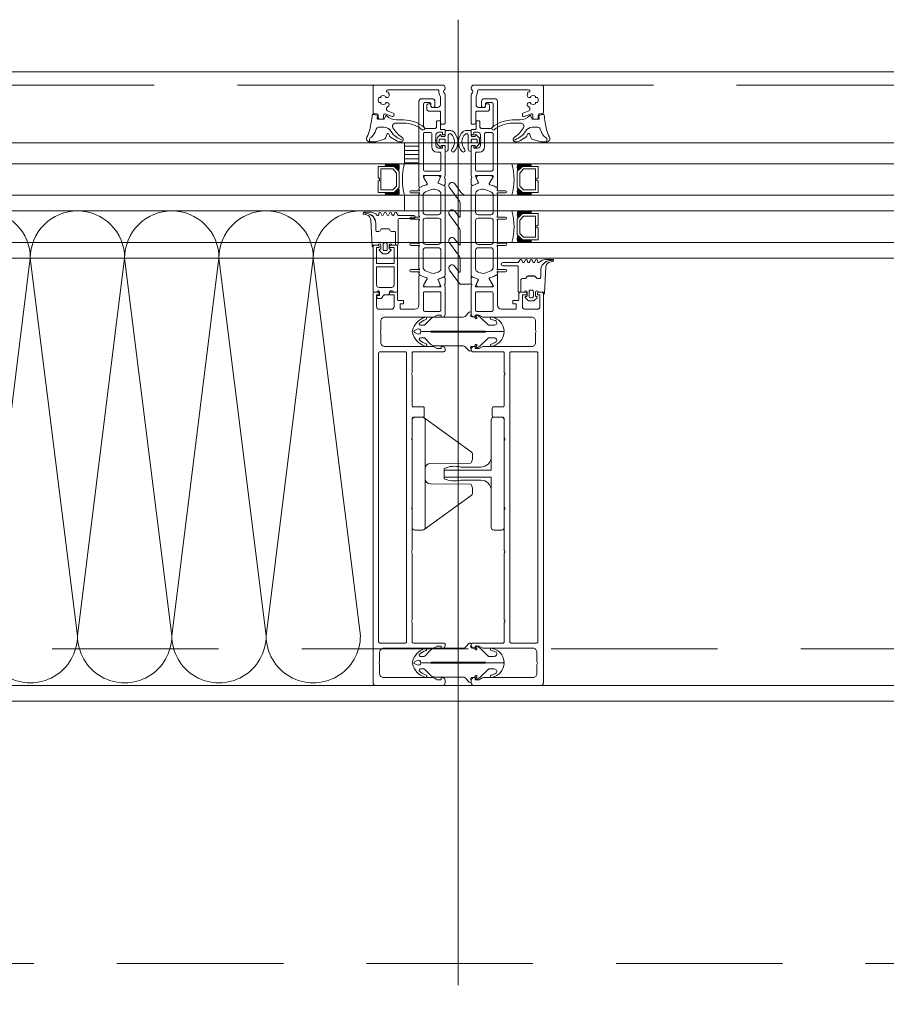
# Model space of a CAD drawing. Header units: millimetres. Extents: x 144573 to 336993, y 74252 to 247042.
# Tile 216 of 256: x 162169 to 162500, y 197940 to 198315. Entities that reach past the tile are written whole.
import ezdxf

# ---------------------------------------------------------------- set-up
doc = ezdxf.new("R2010")
doc.units = ezdxf.units.MM
doc.linetypes.add('ČÁRKOVANÁ', pattern=[19.05, 12.7, -6.35])
doc.layers.add('FASÁDA DETAILNÍ', color=255, linetype='Continuous', lineweight=0)

# ---------------------------------------------------------------- blocks, each defined once
blk = doc.blocks.new('244748_a')
blk.add_lwpolyline([(8.32, -1.69, 0.082248), (6.34, -0.9, -1.09695), (6.94, -0.1, -0.315353), (11.26, -5.15, -0.480529), (10.87, -5.64), (4.27, -5.64), (4.08, -5.45), (-16.53, -5.45), (-16.72, -5.64), (-20.43, -5.64, 0.574019), (-21.93, -4.78), (-22.99, -5.4, 0.524827), (-22.99, -5.9), (-21.93, -6.52, 0.574021), (-20.43, -5.66), (-16.72, -5.66), (-16.53, -5.85), (4.08, -5.85), (4.27, -5.66), (10.87, -5.66, -0.480529), (11.26, -6.15, -0.326229), (6.88, -11.09, -1.09695), (6.28, -10.3, 0.081457), (8.32, -9.61, 0.599203), (7.48, -8.05), (5.52, -8.05, 0.198965), (5.17, -8.2), (2.22, -11.15), (0.93, -12.01, -0.738038), (0.51, -11.62), (0.87, -11, 1), (0.35, -10.7), (0, -11.3), (-0.98, -11.3, 0.619205), (-1.45, -12.06), (-1.28, -12.43, -0.808139), (-2.04, -13.04), (-3.63, -11.44, 0.198906), (-4.34, -11.15), (-14.99, -11.15, -0.198936), (-16.76, -10.42), (-18.98, -8.2, 0.198942), (-19.33, -8.05), (-20.67, -8.05, 0.500217), (-21.09, -8.73, 0.122037), (-18.5, -10.27, -1.093735), (-19.1, -11.07, -0.240768), (-23.7, -6.07, -0.106226), (-23.7, -5.23, -0.256232), (-19, -0.13, -1.093735), (-18.4, -0.92, 0.116856), (-21.09, -2.57, 0.500217), (-20.67, -3.25), (-19.33, -3.25, 0.198942), (-18.98, -3.1), (-16.75, -0.88, -0.198936), (-14.99, -0.15), (-4.34, -0.15, 0.198907), (-3.63, 0.14), (-2.04, 1.74, -0.808139), (-1.28, 1.13), (-1.45, 0.76, 0.619205), (-0.98, 0), (0, 0), (0.35, -0.6, 1), (0.87, -0.3), (0.51, 0.32, -0.738038), (0.93, 0.71), (2.22, -0.15), (5.17, -3.1, 0.198965), (5.52, -3.25), (7.48, -3.25, 0.599203)], format="xyb", close=True)
blk = doc.blocks.new('236134_0100_s_v')
for points in [[(22.8, -23), (22.8, -5), (42, -5, 0.414214), (43, -4), (43, -1, 0.414214), (42, 0), (1, 0, 0.414214), (0, -1), (0, -4, 0.414214), (1, -5), (20.2, -5), (20.2, -23)], [(15, -5, -0.414214), (19, -9), (19, -16.57, 0.165764), (19.53, -23), (23.47, -23, 0.165764), (24, -16.57), (24, -9, -0.414214), (28, -5)]]:
    blk.add_lwpolyline(points, format="xyb")
blk = doc.blocks.new('236134_0200_s_v')
for points in [[(19.58, 5, -0.41166), (17.58, 6.98), (17.45, 22.25, 0.344217), (17.07, 22.73), (16, 23), (14, 23, 0.240828), (13.19, 22.59), (0.19, 4.59)], [(23.42, 5, 0.41166), (25.42, 6.98), (25.55, 22.25, -0.344217), (25.93, 22.73), (27, 23), (29, 23, -0.240828), (29.81, 22.59), (42.81, 4.59)]]:
    blk.add_lwpolyline(points, format="xyb")
blk.add_lwpolyline([(42, 5), (1, 5, 0.414214), (0, 4), (0, 1, 0.414214), (1, 0), (42, 0, 0.414214), (43, 1), (43, 4, 0.414214)], format="xyb", close=True)
blk = doc.blocks.new('284336')
for points in [[(-0.41, 0), (-0.41, -2, 0.990243), (-0.4, -3.02), (0.9, -3.02, 0.414214), (1.21, -2.71), (1.21, -2.61, -0.668123), (1.71, -2.4), (2.75, -3.45, -0.199004), (2.89, -3.79), (2.89, -5.43, -0.199038), (2.75, -5.77), (1.71, -6.82, -0.668191), (1.21, -6.61), (1.21, -6.51, 0.414214), (0.9, -6.2), (-0.4, -6.2, 0.990269), (-0.41, -7.22), (-0.41, -8.6), (-5.1, -8.6, -0.414215), (-5.59, -8.11), (-5.59, -7, 0.267949), (-5.84, -6.56), (-6.34, -6.27, -0.267949), (-6.59, -5.84), (-6.59, -3.38, -0.267949), (-6.34, -2.95), (-5.84, -2.66, 0.267949), (-5.59, -2.22), (-5.59, -1.51, 0.414214), (-6.1, -1), (-8.66, -1, -0.393156), (-12.46, 2.53, 0.067572), (-12.67, 3.43), (-12.8, 3.7, -0.637545), (-12.12, 3.53), (-11.92, 2.53, 0.344315), (-10.06, 0.91), (0, 0.38, -0.406913), (0.39, 0), (-0.41, 0)], [(-0.7, -9.6), (-10, -9.6, 0.414511), (-10.51, -10.11), (-10.51, -15.51, -1), (-11.69, -15.51), (-11.69, -9.6), (-12.69, -8.95, -0.668884), (-12.6, -8.23), (-11.99, -8.01, 0.766384), (-11.99, -7.21), (-12.6, -6.99, -0.76831), (-12.6, -6.23), (-11.99, -6.01, 0.766384), (-11.99, -5.21), (-12.6, -4.99, -0.76831), (-12.6, -4.23), (-11.99, -4.01, 0.766384), (-11.99, -3.21), (-12.6, -2.99, -0.877523), (-12.5, -2.22), (-12.1, -2.22, 0.698129), (-11.83, -1.5, -0.220231), (-12.89, 0.78), (-12.89, 3.45, -0.157143), (-12.82, 3.68), (-12.69, 3.42, -0.067482), (-12.48, 2.53, 0.393136), (-8.66, -1.02), (-6.1, -1.02, -0.414214), (-5.61, -1.51), (-5.61, -2.22, -0.267949), (-5.85, -2.65), (-6.35, -2.93, 0.267949), (-6.61, -3.38), (-6.61, -5.84, 0.267949), (-6.35, -6.29), (-5.85, -6.57, -0.267949), (-5.61, -7), (-5.61, -8.11, 0.414215), (-5.1, -8.62), (-0.41, -8.62), (-0.41, -9.31, -0.414212), (-0.7, -9.6)], [(1.7, -4.31, 0.414235), (1.2, -3.81), (-0.7, -3.81, 0.414214), (-1.2, -4.31), (-1.2, -4.91, 0.414214), (-0.7, -5.41), (1.2, -5.41, 0.414235), (1.7, -4.91), (1.7, -4.31)]]:
    blk.add_lwpolyline(points, format="xyb", close=True)
blk = doc.blocks.new('nesystémový nástavec 18')
for p, q in [((-18, 6.8), (-18, 8.8)), ((-17.5, 9.3), (-15.36, 9.3)), ((-11, 8), (-17, 8)), ((-17, 8), (-17, 6.3)), ((-15.36, 9.3), (0, 9.3)), ((-11, 1.3), (-11, 8)), ((-2.8, 8), (-9.7, 8)), ((-9.7, 1.3), (-9.7, 8)), ((0, 9.3), (0, 7.8)), ((-17, 6.3), (-17.5, 6.3)), ((-1.8, 2.3), (-1.8, 7)), ((-0.5, 7.3), (-0.5, 6.8)), ((0, 6.3), (0.55, 6.3)), ((0.55, 6.3), (0.95, 5.9)), ((0.95, 5.9), (0.95, 4.8)), ((0.95, 4.8), (0.95, 4.14)), ((0.95, 4.14), (1.2, 4.14)), ((1.4, 3.94), (1.4, 3.84)), ((-18, 0.5), (-18, 1.8)), ((-17.5, 2.3), (-17, 2.3)), ((-1.8, 0), (-17.5, 0)), ((-17, 2.3), (-17, 1.3)), ((-17, 1.3), (-11, 1.3)), ((-9.7, 1.3), (-2.8, 1.3)), ((0, 0), (-1.8, 0)), ((-0.4, 2.23), (-0.5, 2.04)), ((-0.5, 2.04), (-0.5, 2)), ((1.2, 2.44), (0, 2.44)), ((0, 1.5), (0, 0)), ((1.2, 1.85), (1.2, 2.44)), ((1.6, 3.64), (1.6, 3.64)), ((1.8, 1.37), (1.7, 1.35)), ((2.25, 1.63), (1.8, 1.37)), ((2.4, 2.84), (2.4, 1.89))]:
    blk.add_line(p, q)
for centre, radius, start, end in [((-17.5, 8.8), 0.5, 90, 180), ((-15.36, 9.8), 0.5, 270, 270.084), ((-2.8, 7), 1, 0, 90), ((0, 7.3), 0.5, 89.9955, 180.0071), ((-17.5, 6.8), 0.5, 180.0012, 269.9988), ((0, 6.8), 0.5, 179.9949, 270.006), ((0.75, 4.8), 0.2, 359.9656, 0.0344), ((1.2, 3.94), 0.2, 359.9707, 90.0249), ((1.6, 3.84), 0.2, 179.9737, 270.035), ((-17.5, 1.8), 0.5, 89.999, 180.0002), ((-17.5, 0.5), 0.5, 180, 270), ((-2.8, 2.3), 1, 270, 0), ((0, 2), 0.5, 179.9716, 270.0327), ((0, 1.94), 0.5, 89.9975, 144.0007), ((1.7, 1.85), 0.5, 179.9991, 270), ((1.6, 2.84), 0.8, 0.0065, 89.9919), ((2.1, 1.89), 0.3, 299.9815, 0.0183)]:
    blk.add_arc(centre, radius, start, end)
blk = doc.blocks.new('433270')
blk.add_lwpolyline([(1, 0, 0.414364), (0, -1), (0, -1.4, 0.255924), (0.23, -1.83, -0.547723), (0.23, -3.17, 0.255924), (0, -3.6), (0, -14.6, 0.414214), (0.3, -14.9), (1.2, -14.9, 0.414214), (1.7, -14.4), (1.7, -10.3, -0.414214), (2, -10), (6, -10, 0.414248), (7, -9), (7, -7.7, 0.414179), (6.5, -7.2), (5.7, -7.2, 0.414232), (5.4, -7.5), (5.4, -8.2, -0.414198), (5.1, -8.5), (2.8, -8.5, -0.414204), (1.8, -7.5), (1.8, -4.49, -0.147432), (1.97, -3.94, 0.147461), (2.4, -2.5), (2.4, -2.3, -0.414214), (2.9, -1.8), (21.87, -1.8, -0.668178), (22.22, -2.65), (22.16, -2.72, 1), (21.59, -3.29), (21.52, -3.35, 0.198912), (21.38, -3.71), (21.38, -4.05, 0.414214), (22.08, -4.75), (22.38, -4.75, 0.576988), (22.64, -4.3, -0.311246), (24.56, -4.3, 0.576988), (24.82, -4.75), (25.3, -4.75, -0.260065), (25.3, -6.65), (24.82, -6.65, 0.576988), (24.56, -7.1, -0.311246), (22.64, -7.1, 0.576988), (22.38, -6.65), (22.08, -6.65, 0.414214), (21.38, -7.35), (21.38, -7.61, 0.267949), (21.63, -8.04), (21.89, -8.2, -0.637047), (21.73, -10), (19.83, -10.7, 0.315299), (19.5, -11.17), (19.5, -11.49, 0.520567), (20.17, -11.96), (22.83, -10.99, -0.520567), (23.5, -11.46), (23.5, -12.5, 0.414062), (24, -13), (25, -13, 0.414186), (25.5, -12.5), (25.5, -11.5, -0.414182), (26, -11), (27, -11, 0.414214), (27.5, -10.5), (27.5, -0.5, 0.414214), (27, 0), (1, 0)], format="xyb", close=True)
blk = doc.blocks.new('284325')
for points in [[(0.84, -5.23, -0.560316), (0.94, -4.73), (1.94, -4.36, 0.3153), (2.14, -4.08), (2.14, -1.89, 0.451558), (1.8, -1.59), (0.9, -1.7, -0.399586), (0.57, -1.46), (0.3, -0.07, -0.415977), (0.53, 0.29, 0.024107), (6.15, 1.24, 0.076636), (8.99, 2.34, -0.577615), (10.79, 1.3), (10.02, 1.37, 0.283171), (9.08, 0.9, -0.168429), (7.07, -0.74), (5.9, -1.16, 0.315302), (5.24, -2.1), (5.24, -4.21, 0.269719), (6.76, -6.82, -0.194797), (10.18, -11.53, -0.342663), (9.17, -11.17, 0.119207), (5.43, -7.59, 0.578571), (3.63, -8.62), (3.63, -11.77, 0.176415), (6.16, -18.72, -1), (5.24, -19.49, -0.176415), (2.43, -11.77), (2.43, -8.89, 0.208286), (0.84, -5.23)], [(8.95, -6.65), (10.32, -8.78, -0.134555), (10.79, -10.63, -0.339795), (10.19, -11.53, 0.194788), (6.76, -6.81, -0.269736), (5.25, -4.21), (5.25, -2.1, -0.315302), (5.9, -1.17), (7.07, -0.74, 0.168429), (9.09, 0.89, -0.283167), (10.01, 1.36), (10.79, 1.29), (10.79, -0.74, -0.070852), (10.71, -1.3), (9.95, -3.93, -0.241839), (9.08, -4.83), (7.93, -5.22, 0.836024), (8.08, -6.19), (8.11, -6.19, -0.255349), (8.95, -6.65)]]:
    blk.add_lwpolyline(points, format="xyb", close=True)
blk = doc.blocks.new('*U1335')
for points in [[(0, 0, 0.414243), (0.1, 0.1), (0, 0.9, -1.0001), (0.2, 0.9), (0.1, 0.1, 0.414228), (0.2, 0, 0.414228)], [(0.2, 0, 0.414243), (0.3, 0.1), (0.2, 0.9, -1.0001), (0.4, 0.9), (0.3, 0.1, 0.414228), (0.4, 0, 0.414228)], [(0.4, 0, 0.414243), (0.5, 0.1), (0.4, 0.9, -1.0001), (0.6, 0.9), (0.5, 0.1, 0.414228), (0.6, 0, 0.414228)], [(0.6, 0, 0.414243), (0.7, 0.1), (0.6, 0.9, -1.0001), (0.8, 0.9), (0.7, 0.1, 0.414228), (0.8, 0, 0.414228)], [(0.8, 0, 0.414243), (0.9, 0.1), (0.8, 0.9, -1.0001), (1, 0.9), (0.9, 0.1, 0.414228), (1, 0, 0.414228)], [(1, 0, 0.414243), (1.1, 0.1), (1, 0.9, -1.0001), (1.2, 0.9), (1.1, 0.1, 0.414228), (1.2, 0, 0.414228)], [(1.2, 0, 0.414243), (1.3, 0.1), (1.2, 0.9, -1.0001), (1.4, 0.9), (1.3, 0.1, 0.414228), (1.4, 0, 0.414228)], [(1.4, 0, 0.414243), (1.5, 0.1), (1.4, 0.9, -1.0001), (1.6, 0.9), (1.5, 0.1, 0.414228), (1.6, 0, 0.414228)], [(1.6, 0, 0.414243), (1.7, 0.1), (1.6, 0.9, -1.0001), (1.8, 0.9), (1.7, 0.1, 0.414228), (1.8, 0, 0.414228)], [(1.8, 0, 0.414243), (1.9, 0.1), (1.8001, 0.9, -1.0001), (2, 0.9), (1.9001, 0.1, 0.414228), (2, 0, 0.414228)]]:
    blk.add_lwpolyline(points, format="xyb")
blk = doc.blocks.new('288126')
for points in [[(-16.5, 0), (16.5, 0)], [(-21.36, -6.34), (-17.8, -3.69)], [(-17, -2.08), (-17, -0.5)], [(17, -0.5), (17, -3.8)], [(-14.71, -4.5), (-19.87, -8.34)], [(-8.83, -4.3), (-14.11, -4.3)], [(-10.96, -6.34), (-8.71, -4.66)], [(-4.31, -4.5), (-9.47, -8.34)], [(1.81, -4.3), (-3.71, -4.3)], [(-0.35, -6.36), (1.93, -4.66)], [(6.33, -4.5), (1.14, -8.37)], [(12.21, -4.3), (6.93, -4.3)], [(10.05, -6.36), (12.33, -4.66)], [(16.6, -4.6), (11.54, -8.37)]]:
    blk.add_lwpolyline(points)
for centre, radius, start, end in [((16.5, -0.5), 0.5, 0, 90), ((-16.5, -0.5), 0.5, 90, 180), ((-20.61, -7.34), 1.25, 126.7059, 306.7059), ((-10.21, -7.34), 1.25, 126.7059, 306.7059), ((0.4, -7.37), 1.25, 126.7059, 306.7059), ((10.8, -7.37), 1.25, 126.7059, 306.7059), ((16, -3.8), 1, 306.7059, 0)]:
    blk.add_arc(centre, radius, start, end)
at = {"extrusion": (0, 0, -1)}
for centre, radius, start, end in [((19, -2.08), 2, 180, 233.2941), ((14.11, -5.3), 1, 53.2941, 90), ((8.83, -4.5), 0.2, 90, 233.2941), ((3.71, -5.3), 1, 53.2941, 90), ((-1.81, -4.5), 0.2, 90, 233.2941), ((-6.93, -5.3), 1, 53.2941, 90), ((-12.21, -4.5), 0.2, 90, 233.2941)]:
    blk.add_arc(centre, radius, start, end, dxfattribs=at)
blk = doc.blocks.new('246426')
for points in [[(-1.84, 0.64), (-2.86, -0.38, 0.198926), (-3.15, -1.09), (-3.15, -2.31, 0.198926), (-2.86, -3.02), (-1.84, -4.04, 0.637051), (-1.5, -3.92), (-1.45, -3.4), (-0.3, -3.4, -0.41484), (0, -3.7), (0, -5.19, 0.414232), (0.5, -5.69), (2.14, -5.69, 0.071862), (2.2, -5.68, 0.157876), (3.73, -4.64, 0.360336), (3.48, 2.39, 0.964062), (2.54, 1.48, -0.403385), (2.25, -4.34, -0.190964), (2.11, -4.39), (1.7, -4.39, -0.414214), (1.2, -3.89), (1.2, 1.31, 0.414201), (0.2, 2.31), (0, 2.31), (0, 0.3, -0.414214), (-0.3, 0), (-1.45, 0), (-1.5, 0.52, 0.637051), (-1.84, 0.64)], [(-2.25, -1.4, -0.414214), (-1.85, -1), (-0.4, -1, -0.414214), (0, -1.4), (0, -2, -0.414214), (-0.4, -2.4), (-1.85, -2.4, -0.414214), (-2.25, -2), (-2.25, -1.4)]]:
    blk.add_lwpolyline(points, format="xyb", close=True)

msp = doc.modelspace()

# ---------------------------------------------------------------- hatches: boundary and pattern name
at = {"layer": 'FASÁDA DETAILNÍ'}
h = msp.add_hatch(dxfattribs=at)
h.set_pattern_fill('ANSI31', color=256, scale=0.5, angle=495)
h.set_pattern_definition([(180, (152001.5588, 130529.9017), (-7e-16, -1.5875), [])])
h.paths.add_polyline_path([(162315.98, 198260.259), (162321.48, 198260.259), (162321.48, 198268.259), (162315.98, 198268.259)])

# ---------------------------------------------------------------- linework, layer by layer
for p, q in [((162336.48, 198315.204), (162336.48, 197946.967)), ((160251.48, 198268.259), (163406.98, 198268.259)), ((161906.98, 198268.259), (162315.98, 198268.259)), ((162315.98, 198268.259), (162315.98, 198260.259)), ((163406.98, 198260.259), (160264.518, 198260.259)), ((162315.98, 198260.259), (161906.98, 198260.259)), ((160264.518, 198248.259), (163406.98, 198248.259)), ((161906.98, 198248.259), (162315.98, 198248.259)), ((162315.98, 198242.259), (162315.98, 198248.259)), ((163406.98, 198242.259), (160264.518, 198242.259)), ((162315.98, 198242.259), (161906.98, 198242.259)), ((160264.518, 198230.259), (163406.98, 198230.259)), ((163406.98, 198224.259), (160251.479, 198224.259)), ((163129.98, 198061.259), (160267.98, 198061.259))]:
    msp.add_line(p, q, dxfattribs=at)
for points in [[(173301.48, 174615.259), (146721.48, 174615.259), (146721.48, 198295.259), (173301.48, 198295.259)], [(162315.98, 198268.259), (162321.48, 198268.259), (162321.48, 198260.259), (162315.98, 198260.259)], [(162305.98, 198249.259), (162311.98, 198249.259), (162313.98, 198251.259), (162313.98, 198257.259), (162311.98, 198259.259), (162305.98, 198259.259), (162305.98, 198254.759), (162306.48, 198254.759), (162306.48, 198253.759), (162305.98, 198253.759)], [(162306.98, 198258.259), (162306.98, 198250.259), (162311.566, 198250.259), (162312.98, 198251.673), (162312.98, 198256.706), (162311.566, 198258.259)], [(162366.98, 198249.259), (162360.98, 198249.259), (162358.98, 198251.259), (162358.98, 198257.259), (162360.98, 198259.259), (162366.98, 198259.259), (162366.98, 198254.759), (162366.48, 198254.759), (162366.48, 198253.759), (162366.98, 198253.759)], [(162365.98, 198258.259), (162365.98, 198250.259), (162361.394, 198250.259), (162359.98, 198251.673), (162359.98, 198256.706), (162361.394, 198258.259)], [(162366.98, 198231.259), (162360.98, 198231.259), (162358.98, 198233.259), (162358.98, 198239.259), (162360.98, 198241.259), (162366.98, 198241.259), (162366.98, 198236.759), (162366.48, 198236.759), (162366.48, 198235.759), (162366.98, 198235.759)], [(162365.98, 198240.259), (162365.98, 198232.259), (162361.394, 198232.259), (162359.98, 198233.673), (162359.98, 198238.706), (162361.394, 198240.259)], [(173061.48, 174855.259), (146961.48, 174855.259), (146961.48, 198055.259), (173061.48, 198055.259)]]:
    msp.add_lwpolyline(points, close=True, dxfattribs=at)
at = {"layer": 'FASÁDA DETAILNÍ', "linetype": 'ČÁRKOVANÁ', "ltscale": 5}
for points in [[(173296.48, 174620.259), (146726.48, 174620.259), (146726.48, 198290.259), (173296.48, 198290.259)], [(173081.48, 174835.259), (146941.48, 174835.259), (146941.48, 198075.259), (173081.48, 198075.259)], [(172961.48, 174955.259), (147061.48, 174955.259), (147061.48, 197955.259), (172961.48, 197955.259)]]:
    msp.add_lwpolyline(points, close=True, dxfattribs=at)
at = {"layer": 'FASÁDA DETAILNÍ'}
for points in [[(162331.48, 198255.759), (162331.48, 198266.758, 0.4144257), (162330.98, 198267.259), (162330.487, 198267.259), (162330.487, 198266.259), (162328.987, 198266.259, -0.4142136), (162327.987, 198267.259), (162327.987, 198268.759, -0.3999851), (162327.987, 198269.759), (162327.987, 198271.259, -0.4142136), (162328.987, 198272.259), (162330.48, 198272.259), (162330.48, 198271.259), (162330.98, 198271.259, 0.4144559), (162331.48, 198271.759), (162331.479, 198273.059, 0.4139712), (162331.179, 198273.359), (162329.98, 198273.359, -0.4142136), (162329.68, 198273.659), (162329.68, 198276.659), (162328.68, 198276.659, 0.4142136), (162328.18, 198276.159), (162328.18, 198274.259, -0.4142136), (162327.68, 198273.759), (162324.18, 198273.759, -0.4142056), (162323.18, 198274.759), (162323.18, 198283.059, -0.4142063), (162323.68, 198283.559), (162325.58, 198283.559, -0.414219), (162326.08, 198283.059), (162326.08, 198282.259, 0.4142136), (162326.58, 198281.759), (162327.08, 198281.759, 0.4142136), (162327.58, 198282.259), (162327.58, 198284.059, 0.4142136), (162326.58, 198285.059), (162322.48, 198285.059, 0.4142136), (162321.48, 198284.059), (162321.48, 198255.759), (162321.48, 198251.658, 0.5773503), (162322.08, 198251.312), (162322.943, 198251.81), (162324.435, 198252.238, 0.4887011), (162324.612, 198252.677), (162323.18, 198255.143), (162323.18, 198255.564, -0.4325656), (162323.38, 198255.759), (162329.685, 198255.759, -0.5483974), (162329.87, 198255.477), (162328.802, 198253.093, 0.4253361), (162328.91, 198252.826), (162330.933, 198252.009, 0.5315625), (162331.482, 198252.38), (162331.482, 198254.445, 0.2313061), (162331.367, 198254.681, -0.3061853), (162331.263, 198255.001), (162331.48, 198255.759)], [(162341.48, 198255.759), (162341.48, 198266.758, -0.4144257), (162341.98, 198267.259), (162342.473, 198267.259), (162342.473, 198266.259), (162343.973, 198266.259, 0.4142136), (162344.973, 198267.259), (162344.973, 198268.759, 0.3999851), (162344.973, 198269.759), (162344.973, 198271.259, 0.4142136), (162343.973, 198272.259), (162342.48, 198272.259), (162342.48, 198271.259), (162341.98, 198271.259, -0.4144559), (162341.48, 198271.759), (162341.481, 198273.059, -0.4139712), (162341.781, 198273.359), (162342.98, 198273.359, 0.4142136), (162343.28, 198273.659), (162343.28, 198276.659), (162344.28, 198276.659, -0.4142136), (162344.78, 198276.159), (162344.78, 198274.259, 0.4142136), (162345.28, 198273.759), (162348.78, 198273.759, 0.4142056), (162349.78, 198274.759), (162349.78, 198283.059, 0.4142063), (162349.28, 198283.559), (162347.38, 198283.559, 0.414219), (162346.88, 198283.059), (162346.88, 198282.259, -0.4142136), (162346.38, 198281.759), (162345.88, 198281.759, -0.4142136), (162345.38, 198282.259), (162345.38, 198284.059, -0.4142136), (162346.38, 198285.059), (162350.48, 198285.059, -0.4142136), (162351.48, 198284.059), (162351.48, 198255.759), (162351.48, 198251.658, -0.5773503), (162350.88, 198251.312), (162350.017, 198251.81), (162348.525, 198252.238, -0.4887011), (162348.348, 198252.677), (162349.78, 198255.143), (162349.78, 198255.564, 0.4325656), (162349.58, 198255.759), (162343.275, 198255.759, 0.5483974), (162343.09, 198255.477), (162344.158, 198253.093, -0.4253361), (162344.05, 198252.826), (162342.027, 198252.009, -0.5315625), (162341.478, 198252.38), (162341.478, 198254.445, -0.2313061), (162341.593, 198254.681, 0.3061853), (162341.697, 198255.001), (162341.48, 198255.759)], [(162323.18, 198257.959), (162323.18, 198271.659, -0.4142136), (162323.68, 198272.159), (162325.887, 198272.159, -0.4142136), (162326.387, 198271.659), (162326.387, 198266.688, 0.4111388), (162328.387, 198264.659), (162329.38, 198264.659, -0.4142136), (162329.88, 198264.159), (162329.88, 198257.959, -0.4142136), (162329.38, 198257.459), (162323.68, 198257.459, -0.4142136), (162323.18, 198257.959)], [(162349.78, 198257.959), (162349.78, 198271.659, 0.4142136), (162349.28, 198272.159), (162347.073, 198272.159, 0.4142136), (162346.573, 198271.659), (162346.573, 198266.688, -0.4111388), (162344.573, 198264.659), (162343.58, 198264.659, 0.4142136), (162343.08, 198264.159), (162343.08, 198257.959, 0.4142136), (162343.58, 198257.459), (162349.28, 198257.459, 0.4142136), (162349.78, 198257.959)], [(162331.48, 198217.597), (162331.481, 198229.509), (162331.48, 198251.42, 0.3058367), (162331.167, 198251.883), (162328.88, 198252.806, -0.4253361), (162328.772, 198253.073), (162329.489, 198254.692, 0.5437525), (162328.804, 198255.749), (162323.9, 198255.749, 0.5781822), (162323.381, 198254.847), (162324.642, 198252.655, -0.4885049), (162324.466, 198252.216), (162322.951, 198251.782), (162321.63, 198251.02, 0.2824777), (162321.481, 198250.744), (162321.481, 198250.298, -1.4470094), (162321.349, 198249.948), (162318.381, 198249.948, 1), (162318.381, 198249.148), (162321.349, 198249.148, -1.4470094), (162321.481, 198248.798), (162321.481, 198240.259, -1.4470094), (162321.349, 198239.909), (162318.381, 198239.909, 1), (162318.381, 198239.109), (162321.349, 198239.109, -1.4470094), (162321.481, 198238.758), (162321.481, 198230.259, -1.4470094), (162321.349, 198229.909), (162318.381, 198229.909, 1), (162318.381, 198229.109), (162321.349, 198229.109, -1.4470094), (162321.481, 198228.758), (162321.481, 198220.219, -1.4470094), (162321.349, 198219.869), (162318.381, 198219.869, 1), (162318.381, 198219.069), (162321.349, 198219.069, -1.4470094), (162321.481, 198218.718), (162321.481, 198218.273, 0.2824777), (162321.63, 198217.997), (162322.951, 198217.235), (162324.466, 198216.801, -0.4885049), (162324.642, 198216.361), (162323.381, 198214.17, 0.5781822), (162323.9, 198213.269), (162328.804, 198213.269, 0.5437525), (162329.489, 198214.325), (162328.772, 198215.944, -0.4253361), (162328.88, 198216.211), (162331.167, 198217.134, 0.3058367), (162331.48, 198217.597)], [(162341.48, 198217.597), (162341.479, 198229.509), (162341.48, 198251.42, -0.3058367), (162341.793, 198251.883), (162344.08, 198252.806, 0.4253361), (162344.188, 198253.073), (162343.471, 198254.692, -0.5437525), (162344.156, 198255.749), (162349.06, 198255.749, -0.5781822), (162349.579, 198254.847), (162348.318, 198252.655, 0.4885049), (162348.494, 198252.216), (162350.009, 198251.782), (162351.33, 198251.02, -0.2824777), (162351.479, 198250.744), (162351.479, 198250.298, 1.4470094), (162351.611, 198249.948), (162354.579, 198249.948, -1), (162354.579, 198249.148), (162351.611, 198249.148, 1.4470094), (162351.479, 198248.798), (162351.479, 198240.259, 1.4470094), (162351.611, 198239.909), (162354.579, 198239.909, -1), (162354.579, 198239.109), (162351.611, 198239.109, 1.4470094), (162351.479, 198238.758), (162351.479, 198230.259, 1.4470094), (162351.611, 198229.909), (162354.579, 198229.909, -1), (162354.579, 198229.109), (162351.611, 198229.109, 1.4470094), (162351.479, 198228.758), (162351.479, 198220.219, 1.4470094), (162351.611, 198219.869), (162354.579, 198219.869, -1), (162354.579, 198219.069), (162351.611, 198219.069, 1.4470094), (162351.479, 198218.718), (162351.479, 198218.273, -0.2824777), (162351.33, 198217.997), (162350.009, 198217.235), (162348.494, 198216.801, 0.4885049), (162348.318, 198216.361), (162349.579, 198214.17, -0.5781822), (162349.06, 198213.269), (162344.156, 198213.269, -0.5437525), (162343.471, 198214.325), (162344.188, 198215.944, 0.4253361), (162344.08, 198216.211), (162341.793, 198217.134, -0.3058367), (162341.48, 198217.597)], [(162329.881, 198248.709), (162329.881, 198241.809, -0.4142178), (162328.881, 198240.809), (162324.081, 198240.809, -0.4142178), (162323.081, 198241.809), (162323.081, 198248.171, -0.305619), (162324.018, 198249.561), (162325.943, 198250.34, -0.1764286), (162327.994, 198250.412), (162328.845, 198250.135, -0.3249157), (162329.881, 198248.709)], [(162343.079, 198248.709), (162343.079, 198241.809, 0.4142178), (162344.079, 198240.809), (162348.879, 198240.809, 0.4142178), (162349.879, 198241.809), (162349.879, 198248.171, 0.305619), (162348.942, 198249.561), (162347.018, 198250.34, 0.1764286), (162344.966, 198250.412), (162344.116, 198250.135, 0.3249157), (162343.079, 198248.709)], [(162329.881, 198238.509), (162329.881, 198230.509, -0.4142136), (162328.881, 198229.509), (162324.081, 198229.509, -0.4142136), (162323.081, 198230.509), (162323.081, 198238.509, -0.4142136), (162324.081, 198239.509), (162328.881, 198239.509, -0.4142136), (162329.881, 198238.509)], [(162343.079, 198238.509), (162343.079, 198230.509, 0.4142136), (162344.079, 198229.509), (162348.879, 198229.509, 0.4142136), (162349.879, 198230.509), (162349.879, 198238.509, 0.4142136), (162348.879, 198239.509), (162344.079, 198239.509, 0.4142136), (162343.079, 198238.509)], [(162329.881, 198227.209), (162329.881, 198220.308, -0.3249157), (162328.845, 198218.882), (162327.994, 198218.605, -0.1764286), (162325.943, 198218.678), (162324.018, 198219.456, -0.305619), (162323.081, 198220.846), (162323.081, 198227.209, -0.4142178), (162324.081, 198228.209), (162328.881, 198228.209, -0.4142178), (162329.881, 198227.209)], [(162343.079, 198227.209), (162343.079, 198220.308, 0.3249157), (162344.116, 198218.882), (162344.966, 198218.605, 0.1764286), (162347.018, 198218.678), (162348.942, 198219.456, 0.305619), (162349.879, 198220.846), (162349.879, 198227.209, 0.4142178), (162348.879, 198228.209), (162344.079, 198228.209, 0.4142178), (162343.079, 198227.209)], [(162303.98, 198062.259), (162303.98, 198210.759, -0.4142136), (162304.48, 198211.259), (162305.78, 198211.259, -0.4142197), (162306.28, 198210.759), (162306.28, 198210.259), (162305.28, 198210.259), (162305.28, 198205.759, 0.4142136), (162306.28, 198204.759), (162310.98, 198204.759, 0.4142136), (162311.98, 198205.759), (162311.98, 198210.259), (162310.28, 198210.259), (162310.28, 198210.759, -0.4142012), (162310.78, 198211.259), (162312.78, 198211.259, -0.4142136), (162313.28, 198210.759), (162313.28, 198208.615, 0.4142136), (162313.78, 198208.115), (162315.58, 198208.115), (162315.58, 198206.864), (162314.38, 198206.864), (162314.38, 198205.059, 0.4142136), (162314.68, 198204.759), (162319.979, 198204.759, 0.4141667), (162321.479, 198206.258), (162321.48, 198213.256), (162321.48, 198217.356, -0.5773503), (162322.08, 198217.703), (162322.943, 198217.204), (162324.435, 198216.777, -0.4887011), (162324.612, 198216.337), (162323.18, 198213.872), (162323.18, 198213.451, 0.4325656), (162323.38, 198213.256), (162329.685, 198213.256, 0.5483974), (162329.87, 198213.538), (162328.802, 198215.922, -0.4253361), (162328.91, 198216.189), (162330.933, 198217.005, -0.5315629), (162331.482, 198216.634), (162331.482, 198214.57, -0.2313061), (162331.367, 198214.334, 0.3061853), (162331.263, 198214.014), (162331.48, 198213.256), (162331.48, 198202.753, -0.4142136), (162330.48, 198201.753), (162329.98, 198201.753), (162329.98, 198202.553), (162328.48, 198202.553), (162327.336, 198201.893, -0.1316504), (162326.836, 198201.759), (162308.472, 198201.759, 0.4142136), (162306.972, 198200.259), (162306.972, 198196.758, 0.3999851), (162306.972, 198195.758), (162306.972, 198192.059, 0.4142136), (162308.472, 198190.559), (162326.836, 198190.559, -0.1316504), (162327.336, 198190.425), (162328.48, 198189.764), (162329.98, 198189.764), (162329.98, 198190.564), (162330.48, 198190.564, -0.4142136), (162331.48, 198189.564), (162331.48, 198189.059, -0.4142136), (162330.98, 198188.559), (162319.38, 198188.559, 0.4142136), (162318.88, 198188.059), (162318.88, 198180.659, 0.3999851), (162318.88, 198179.659), (162318.88, 198168.059, 0.4142136), (162319.38, 198167.559), (162322.98, 198167.559, -0.4142136), (162323.48, 198167.059), (162323.48, 198164.059, -0.4142136), (162322.98, 198163.559), (162319.38, 198163.559, 0.4142136), (162318.88, 198163.059), (162318.88, 198155.759, 0.38324), (162318.88, 198154.759), (162318.88, 198129.259, 0.38324), (162318.88, 198128.259), (162318.88, 198112.759, 0.38324), (162318.88, 198111.759), (162318.88, 198086.259, 0.38324), (162318.88, 198085.259), (162318.88, 198077.959, 0.4142136), (162319.38, 198077.459), (162330.98, 198077.459, -0.4142136), (162331.48, 198076.959), (162331.48, 198076.459, -0.4142136), (162330.48, 198075.459), (162329.98, 198075.459), (162329.98, 198076.259), (162328.48, 198076.259), (162327.326, 198075.593, -0.1169365), (162326.826, 198075.459), (162307.972, 198075.459, 0.4142315), (162306.472, 198073.959), (162306.472, 198070.249, 0.3999851), (162306.472, 198069.249), (162306.472, 198065.759, 0.4142315), (162307.972, 198064.259), (162326.826, 198064.259, -0.1169365), (162327.326, 198064.125), (162328.48, 198063.459), (162329.98, 198063.459), (162329.98, 198064.259), (162330.48, 198064.259, -0.4142136), (162331.48, 198063.259), (162331.48, 198062.259, -0.4142136), (162330.48, 198061.259), (162304.98, 198061.259, -0.4142135), (162303.98, 198062.259)], [(162368.98, 198062.259), (162368.98, 198210.759, 0.4142136), (162368.48, 198211.259), (162367.18, 198211.259, 0.4142197), (162366.68, 198210.759), (162366.68, 198210.259), (162367.68, 198210.259), (162367.68, 198205.759, -0.4142136), (162366.68, 198204.759), (162361.98, 198204.759, -0.4142136), (162360.98, 198205.759), (162360.98, 198210.259), (162362.68, 198210.259), (162362.68, 198210.759, 0.4142012), (162362.18, 198211.259), (162360.18, 198211.259, 0.4142136), (162359.68, 198210.759), (162359.68, 198208.615, -0.4142136), (162359.18, 198208.115), (162357.38, 198208.115), (162357.38, 198206.864), (162358.58, 198206.864), (162358.58, 198205.059, -0.4142136), (162358.28, 198204.759), (162352.981, 198204.759, -0.4141667), (162351.481, 198206.258), (162351.48, 198213.256), (162351.48, 198217.356, 0.5773503), (162350.88, 198217.703), (162350.017, 198217.204), (162348.525, 198216.777, 0.4887011), (162348.348, 198216.337), (162349.78, 198213.872), (162349.78, 198213.451, -0.4325656), (162349.58, 198213.256), (162343.275, 198213.256, -0.5483974), (162343.09, 198213.538), (162344.158, 198215.922, 0.4253361), (162344.05, 198216.189), (162342.027, 198217.005, 0.5315629), (162341.478, 198216.634), (162341.478, 198214.57, 0.2313061), (162341.593, 198214.334, -0.3061853), (162341.697, 198214.014), (162341.48, 198213.256), (162341.48, 198202.753, 0.4142136), (162342.48, 198201.753), (162342.98, 198201.753), (162342.98, 198202.553), (162344.48, 198202.553), (162345.624, 198201.893, 0.1316504), (162346.124, 198201.759), (162364.488, 198201.759, -0.4142136), (162365.988, 198200.259), (162365.988, 198196.758, -0.3999851), (162365.988, 198195.758), (162365.988, 198192.059, -0.4142136), (162364.488, 198190.559), (162346.124, 198190.559, 0.1316504), (162345.624, 198190.425), (162344.48, 198189.764), (162342.98, 198189.764), (162342.98, 198190.564), (162342.48, 198190.564, 0.4142136), (162341.48, 198189.564), (162341.48, 198189.059, 0.4142136), (162341.98, 198188.559), (162353.58, 198188.559, -0.4142136), (162354.08, 198188.059), (162354.08, 198180.659, -0.3999851), (162354.08, 198179.659), (162354.08, 198168.059, -0.4142136), (162353.58, 198167.559), (162349.98, 198167.559, 0.4142136), (162349.48, 198167.059), (162349.48, 198164.059, 0.4142136), (162349.98, 198163.559), (162353.58, 198163.559, -0.4142136), (162354.08, 198163.059), (162354.08, 198155.759, -0.38324), (162354.08, 198154.759), (162354.08, 198129.259, -0.38324), (162354.08, 198128.259), (162354.08, 198112.759, -0.38324), (162354.08, 198111.759), (162354.08, 198086.259, -0.38324), (162354.08, 198085.259), (162354.08, 198077.959, -0.4142136), (162353.58, 198077.459), (162341.98, 198077.459, 0.4142136), (162341.48, 198076.959), (162341.48, 198076.459, 0.4142136), (162342.48, 198075.459), (162342.98, 198075.459), (162342.98, 198076.259), (162344.48, 198076.259), (162345.634, 198075.593, 0.1169365), (162346.134, 198075.459), (162364.988, 198075.459, -0.4142315), (162366.488, 198073.959), (162366.488, 198070.249, -0.3999851), (162366.488, 198069.249), (162366.488, 198065.759, -0.4142315), (162364.988, 198064.259), (162346.134, 198064.259, 0.1169365), (162345.634, 198064.125), (162344.48, 198063.459), (162342.98, 198063.459), (162342.98, 198064.259), (162342.48, 198064.259, 0.4142136), (162341.48, 198063.259), (162341.48, 198062.259, 0.4142136), (162342.48, 198061.259), (162367.98, 198061.259, 0.4142135), (162368.98, 198062.259)], [(162329.38, 198203.959, 0.4142136), (162329.88, 198204.459), (162329.88, 198210.959, 0.4142136), (162329.38, 198211.459), (162323.68, 198211.459, 0.4142136), (162323.18, 198210.959), (162323.18, 198204.459, 0.4142136), (162323.68, 198203.959), (162329.38, 198203.959)], [(162343.58, 198203.959, -0.4142136), (162343.08, 198204.459), (162343.08, 198210.959, -0.4142136), (162343.58, 198211.459), (162349.28, 198211.459, -0.4142136), (162349.78, 198210.959), (162349.78, 198204.459, -0.4142136), (162349.28, 198203.959), (162343.58, 198203.959)], [(162306.08, 198188.059), (162306.08, 198077.959, 0.4142136), (162306.58, 198077.459), (162316.28, 198077.459, 0.4142136), (162316.78, 198077.959), (162316.78, 198188.059, 0.4142136), (162316.28, 198188.559), (162306.58, 198188.559, 0.4142136), (162306.08, 198188.059)], [(162366.88, 198188.059), (162366.88, 198077.959, -0.4142136), (162366.38, 198077.459), (162356.68, 198077.459, -0.4142136), (162356.18, 198077.959), (162356.18, 198188.059, -0.4142136), (162356.68, 198188.559), (162366.38, 198188.559, -0.4142136), (162366.88, 198188.059)]]:
    msp.add_lwpolyline(points, format="xyb", close=True, dxfattribs=at)
msp.add_lwpolyline([(162304.98, 198061.259), (161917.98, 198061.259)], dxfattribs=at)
for centre, radius, start, end in [((162308.117, 198259.759), 0.596, 303.03656, 56.96344), ((162308.41, 198259.759), 0.596, 303.03656, 56.96344), ((162308.702, 198259.759), 0.596, 303.03656, 56.96344), ((162308.995, 198259.759), 0.596, 303.03656, 56.96344), ((162309.287, 198259.759), 0.596, 303.03656, 56.96344), ((162309.58, 198259.759), 0.596, 303.03656, 56.96344), ((162309.872, 198259.759), 0.596, 303.03656, 56.96344), ((162310.165, 198259.759), 0.596, 303.03656, 56.96344), ((162310.457, 198259.759), 0.596, 303.03656, 56.96344), ((162310.75, 198259.759), 0.596, 303.03656, 56.96344), ((162311.042, 198259.759), 0.596, 303.03656, 56.96344), ((162311.335, 198259.759), 0.596, 303.03656, 56.96344), ((162311.627, 198259.759), 0.596, 303.03656, 56.96344), ((162311.64, 198259.621), 0.879, 313.99491, 46.49644), ((162311.549, 198259.473), 1.263, 321.96563, 38.49956), ((162311.389, 198259.334), 1.712, 327.29495, 32.68565), ((162311.145, 198259.189), 2.248, 331.52734, 28.40281), ((162310.796, 198259.021), 2.897, 335.30667, 25.29515), ((162310.429, 198258.907), 3.546, 337.29382, 22.40905), ((162337.871, 198254.259), 22.699, 164.67278, 195.32722), ((162335.089, 198254.259), 22.699, 344.67278, 15.32722), ((162362.531, 198258.907), 3.546, 157.59095, 202.70618), ((162362.164, 198259.021), 2.897, 154.70485, 204.69333), ((162361.815, 198259.189), 2.248, 151.59719, 208.47266), ((162361.571, 198259.334), 1.712, 147.31435, 212.70505), ((162361.411, 198259.473), 1.263, 141.50044, 218.03437), ((162361.321, 198259.621), 0.879, 133.50356, 226.00509), ((162361.333, 198259.759), 0.596, 123.03656, 236.96344), ((162361.625, 198259.759), 0.596, 123.03656, 236.96344), ((162361.918, 198259.759), 0.596, 123.03656, 236.96344), ((162362.21, 198259.759), 0.596, 123.03656, 236.96344), ((162362.503, 198259.759), 0.596, 123.03656, 236.96344), ((162362.795, 198259.759), 0.596, 123.03656, 236.96344), ((162363.088, 198259.759), 0.596, 123.03656, 236.96344), ((162363.38, 198259.759), 0.596, 123.03656, 236.96344), ((162363.673, 198259.759), 0.596, 123.03656, 236.96344), ((162363.965, 198259.759), 0.596, 123.03656, 236.96344), ((162364.258, 198259.759), 0.596, 123.03656, 236.96344), ((162364.55, 198259.759), 0.596, 123.03656, 236.96344), ((162364.843, 198259.759), 0.596, 123.03656, 236.96344), ((162311.389, 198249.183), 1.712, 327.31435, 32.70505), ((162311.145, 198249.328), 2.248, 331.59719, 28.47266), ((162310.796, 198249.496), 2.897, 334.70485, 24.69333), ((162310.429, 198249.61), 3.546, 337.59095, 22.70618), ((162362.531, 198249.61), 3.546, 157.29382, 202.40905), ((162362.164, 198249.496), 2.897, 155.30667, 205.29515), ((162361.815, 198249.328), 2.248, 151.52734, 208.40281), ((162361.571, 198249.183), 1.712, 147.29495, 212.68565), ((162308.117, 198248.759), 0.596, 303.03656, 56.96344), ((162308.41, 198248.759), 0.596, 303.03656, 56.96344), ((162308.702, 198248.759), 0.596, 303.03656, 56.96344), ((162308.995, 198248.759), 0.596, 303.03656, 56.96344), ((162309.287, 198248.759), 0.596, 303.03656, 56.96344), ((162309.58, 198248.759), 0.596, 303.03656, 56.96344), ((162309.872, 198248.759), 0.596, 303.03656, 56.96344), ((162310.165, 198248.759), 0.596, 303.03656, 56.96344), ((162310.457, 198248.759), 0.596, 303.03656, 56.96344), ((162310.75, 198248.759), 0.596, 303.03656, 56.96344), ((162311.042, 198248.759), 0.596, 303.03656, 56.96344), ((162311.335, 198248.759), 0.596, 303.03656, 56.96344), ((162311.627, 198248.759), 0.596, 303.03656, 56.96344), ((162311.64, 198248.896), 0.879, 313.50356, 46.00509), ((162311.549, 198249.045), 1.263, 321.50044, 38.03437), ((162361.411, 198249.045), 1.263, 141.96563, 218.49956), ((162361.321, 198248.896), 0.879, 133.99491, 226.49644), ((162361.333, 198248.759), 0.596, 123.03656, 236.96344), ((162361.625, 198248.759), 0.596, 123.03656, 236.96344), ((162361.918, 198248.759), 0.596, 123.03656, 236.96344), ((162362.21, 198248.759), 0.596, 123.03656, 236.96344), ((162362.503, 198248.759), 0.596, 123.03656, 236.96344), ((162362.795, 198248.759), 0.596, 123.03656, 236.96344), ((162363.088, 198248.759), 0.596, 123.03656, 236.96344), ((162363.38, 198248.759), 0.596, 123.03656, 236.96344), ((162363.673, 198248.759), 0.596, 123.03656, 236.96344), ((162363.965, 198248.759), 0.596, 123.03656, 236.96344), ((162364.258, 198248.759), 0.596, 123.03656, 236.96344), ((162364.55, 198248.759), 0.596, 123.03656, 236.96344), ((162364.843, 198248.759), 0.596, 123.03656, 236.96344), ((162335.089, 198236.259), 22.699, 344.67278, 15.32722), ((162362.531, 198240.907), 3.546, 157.59095, 202.70618), ((162362.164, 198241.021), 2.897, 154.70485, 204.69333), ((162361.815, 198241.189), 2.248, 151.59719, 208.47266), ((162361.571, 198241.334), 1.712, 147.31435, 212.70505), ((162361.411, 198241.473), 1.263, 141.50044, 218.03437), ((162361.321, 198241.621), 0.879, 133.50356, 226.00509), ((162361.333, 198241.759), 0.596, 123.03656, 236.96344), ((162361.625, 198241.759), 0.596, 123.03656, 236.96344), ((162361.918, 198241.759), 0.596, 123.03656, 236.96344), ((162362.21, 198241.759), 0.596, 123.03656, 236.96344), ((162362.503, 198241.759), 0.596, 123.03656, 236.96344), ((162362.795, 198241.759), 0.596, 123.03656, 236.96344), ((162363.088, 198241.759), 0.596, 123.03656, 236.96344), ((162363.38, 198241.759), 0.596, 123.03656, 236.96344), ((162363.673, 198241.759), 0.596, 123.03656, 236.96344), ((162363.965, 198241.759), 0.596, 123.03656, 236.96344), ((162364.258, 198241.759), 0.596, 123.03656, 236.96344), ((162364.55, 198241.759), 0.596, 123.03656, 236.96344), ((162364.843, 198241.759), 0.596, 123.03656, 236.96344), ((162362.531, 198231.61), 3.546, 157.29382, 202.40905), ((162362.164, 198231.496), 2.897, 155.30667, 205.29515), ((162361.815, 198231.328), 2.248, 151.52734, 208.40281), ((162361.571, 198231.183), 1.712, 147.29495, 212.68565), ((162361.411, 198231.045), 1.263, 141.96563, 218.49956), ((162361.321, 198230.896), 0.879, 133.99491, 226.49644), ((162361.333, 198230.759), 0.596, 123.03656, 236.96344), ((162361.625, 198230.759), 0.596, 123.03656, 236.96344), ((162361.918, 198230.759), 0.596, 123.03656, 236.96344), ((162362.21, 198230.759), 0.596, 123.03656, 236.96344), ((162362.503, 198230.759), 0.596, 123.03656, 236.96344), ((162362.795, 198230.759), 0.596, 123.03656, 236.96344), ((162363.088, 198230.759), 0.596, 123.03656, 236.96344), ((162363.38, 198230.759), 0.596, 123.03656, 236.96344), ((162363.673, 198230.759), 0.596, 123.03656, 236.96344), ((162363.965, 198230.759), 0.596, 123.03656, 236.96344), ((162364.258, 198230.759), 0.596, 123.03656, 236.96344), ((162364.55, 198230.759), 0.596, 123.03656, 236.96344), ((162364.843, 198230.759), 0.596, 123.03656, 236.96344)]:
    msp.add_arc(centre, radius, start, end, dxfattribs=at)

# ---------------------------------------------------------------- block references
at = {"layer": 'FASÁDA DETAILNÍ', "xscale": -1}
msp.add_blockref('433270', (162331.48, 198290.259), dxfattribs=at)
at = {"layer": 'FASÁDA DETAILNÍ'}
msp.add_blockref('433270', (162341.48, 198290.259), dxfattribs=at)
at = {"layer": 'FASÁDA DETAILNÍ', "xscale": -1}
for name, p, rotation in [('284325', (162303.98, 198279.399), 90), ('246426', (162331.484, 198267.259), 180), ('284336', (162303.98, 198228.849), 90), ('244748_a', (162342.702, 198190.598), 180), ('244748_a', (162342.702, 198064.298), 180)]:
    msp.add_blockref(name, p, dxfattribs=dict(at, rotation=rotation))
at = {"layer": 'FASÁDA DETAILNÍ'}
for name, p, rotation in [('284325', (162368.98, 198279.399), 270), ('246426', (162341.476, 198267.259), 180), ('288126', (162341.479, 198231.269), 270), ('nesystémový nástavec 18', (162303.98, 198211.259), 270), ('284336', (162368.98, 198210.849), 270), ('236134_0200_s_v', (162318.88, 198163.559), 270), ('236134_0100_s_v', (162354.08, 198163.559), 270)]:
    msp.add_blockref(name, p, dxfattribs=dict(at, rotation=rotation))
at = {"layer": 'FASÁDA DETAILNÍ', "xscale": 179.9999932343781, "yscale": 179.9999932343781, "zscale": 179.9999932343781, "rotation": 180}
msp.add_blockref('*U1335', (162299.153, 198242.259), dxfattribs=at)

doc.saveas('drawing.dxf')
